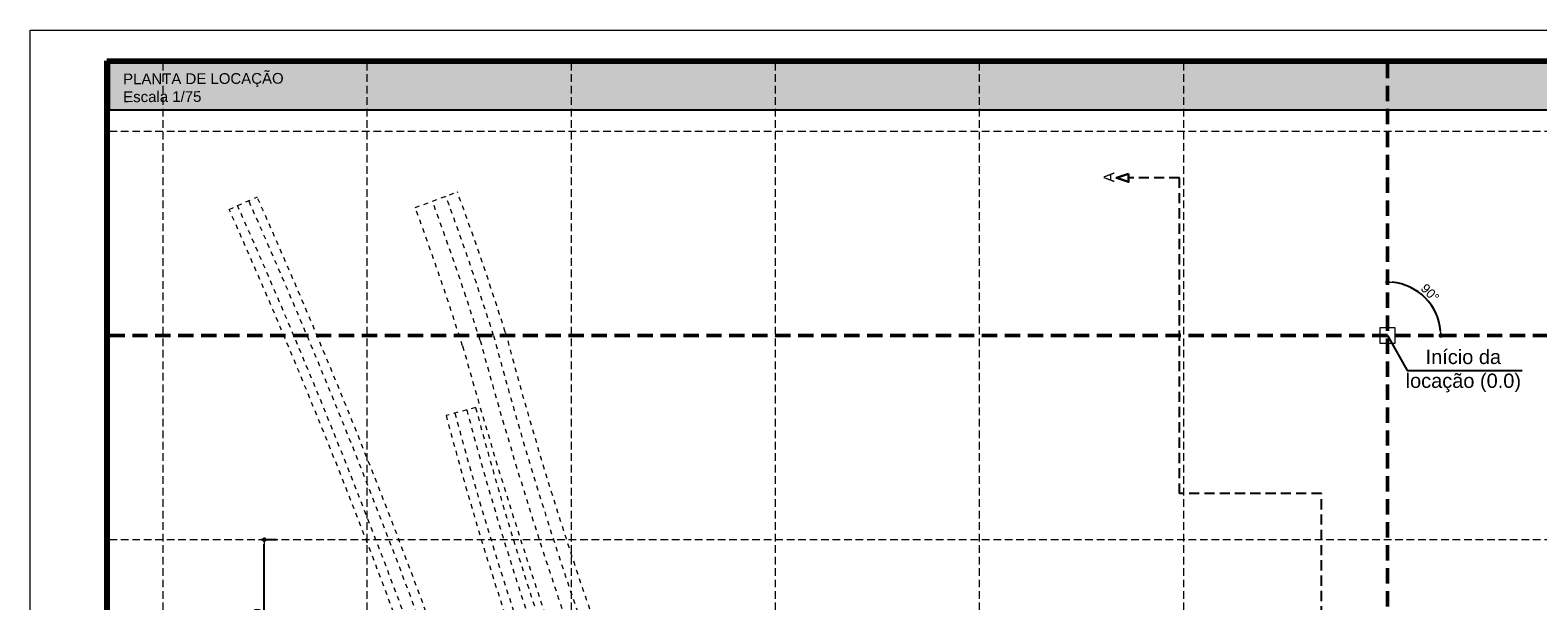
# Model space of a CAD drawing. Header units: millimetres. Extents: x 83 to 471, y -739 to 93.
# Tile 12 of 185: x 94 to 143, y -668 to -650. Entities that reach past the tile are written whole.
import ezdxf
from ezdxf.enums import TextEntityAlignment as Align

# ---------------------------------------------------------------- set-up
doc = ezdxf.new("R2010")
doc.units = ezdxf.units.MM
for name, pattern in [('CYPE_RAYA', [0.225, 0.1125, -0.1125]), ('CYPE_RAYAPUNTOPUNTO', [0.45, 0.225, -0.075, 0, -0.075, 0, -0.075]), ('TRAZO_HUECO', [0.75, 0.5, -0.25]), ('TRAZO_INTERIOR_VIGA', [0.375, 0.25, -0.125])]:
    doc.linetypes.add(name, pattern=pattern)
for name, color, linetype, lineweight in [('.', 7, 'Continuous', 5), ('__MAGNUS.Cota', 30, 'Continuous', 9), ('__MAGNUS.Margem', 7, 'Continuous', 70), ('__MAGNUS.Selo', 7, 'Continuous', 30), ('BL_CONTORNO', 7, 'Continuous', 30), ('CARGCIM', 7, 'Continuous', 9), ('COTA_FORMAS', 7, 'CYPE_RAYAPUNTOPUNTO', 0), ('COTAS', 250, 'Continuous', 5), ('OT_SEC_LAJE', 7, 'Continuous', 20), ('PECA_COMPLETA', 7, 'Continuous', 0)]:
    doc.layers.add(name, color=color, linetype=linetype, lineweight=lineweight)
for name, color, linetype in [('COTAS - LOCAÇÃO', 250, 'Continuous'), ('PGCR_Arq_TEXTO', 7, 'Continuous'), ('RAMPA', 253, 'Continuous')]:
    doc.layers.add(name, color=color, linetype=linetype)
doc.styles.add('Arial', font='arial.ttf')
doc.styles.add('Arial Narrow', font='ARIALN.TTF')
doc.dimstyles.new('Copy of UM_75.000000', dxfattribs={"dimtxt": 0.3, "dimasz": 0.15, "dimexe": 0.1, "dimexo": 0.3, "dimgap": 0.07, "dimtad": 1, "dimdec": 0, "dimlfac": 75, "dimzin": 0, "dimdsep": 46, "dimtxsty": 'Arial', "dimblk": 'DOT', "dimcen": 0.09, "dimdle": 0.1, "dimclrd": 30, "dimclre": 30, "dimclrt": 7, "dimadec": 1, "dimazin": 2, "dimtfac": 1, "dimtdec": 0, "dimtofl": 0, "dimtmove": 0, "dimatfit": 3, "dimldrblk": 'DOT', "dimfxl": 1, "dimtolj": 1, "dimarcsym": 0})
doc.dimstyles.new('UM_50.000000 LOCAÇÃO', dxfattribs={"dimtxt": 0.22, "dimasz": 0.2, "dimexe": 0.1, "dimexo": 0.3, "dimgap": 0.07, "dimtad": 1, "dimjust": 1, "dimdec": 0, "dimlfac": 50, "dimdsep": 46, "dimtxsty": 'Arial', "dimcen": 0.09, "dimdle": 0.1, "dimse2": 1, "dimsd2": 1, "dimclrd": 30, "dimclre": 7, "dimclrt": 7, "dimadec": 1, "dimazin": 3, "dimtfac": 1, "dimtdec": 0, "dimtofl": 0, "dimtmove": 0, "dimatfit": 3, "dimfxl": 1, "dimtolj": 1, "dimarcsym": 0})

# ---------------------------------------------------------------- blocks, each defined once
blk = doc.blocks.new('*U1867')
at = {"layer": '__MAGNUS.Margem', "lineweight": 9}
for p, q in [((-1005.92, -12.28), (-1005.92, 828.72)), ((-1005.92, 828.72), (183.08, 828.72))]:
    blk.add_line(p, q, dxfattribs=at)
at = {"layer": '__MAGNUS.Margem', "linetype": 'Continuous'}
for p, q in [((-980.92, -2.28), (-980.92, 818.72)), ((-980.92, 818.72), (173.08, 818.72))]:
    blk.add_line(p, q, dxfattribs=at)
at = {"layer": '__MAGNUS.Selo', "style": 'Arial Narrow', "width": 1}
for tag, height, p in [('PROPRIETÁRIO', 3.4, (17.21, 48.91)), ('EDIFICAÇÃORESIDENCIAL', 3.4, (17.21, 40.61)), ('ESTRUTURAL', 3.4, (17.8, 20.69)), ('ANTEPROJETO', 2.43, (111.69, 13.5)), ('ARQ01/01', 5.5, (139.44, 9.5)), ('INDICADA', 2.43, (111.53, 8))]:
    blk.add_attdef(tag, text='', height=height, dxfattribs=at).set_placement(p, align=Align.MIDDLE_LEFT)
at = {"layer": '__MAGNUS.Selo', "lineweight": 30, "flags": 104}
for tag, p in [('ENDEREÇODAOBRA', (17.21, 33.54)), ('ENDEREÇODAOBRA', (17.21, 27.87)), ('TÍTULO', (17.21, 10.8))]:
    blk.add_attdef(tag, text='', height=3.4, dxfattribs=at).set_placement(p, align=Align.MIDDLE_LEFT)
blk = doc.blocks.new('_DOT')
at = {"layer": '__MAGNUS.Cota', "linetype": 'ByBlock'}
blk.add_line((-0.5, 0), (-1, 0), dxfattribs=at)
at = {"layer": '__MAGNUS.Cota', "linetype": 'ByBlock', "const_width": 0.5}
blk.add_lwpolyline([(-0.25, 0, 1), (0.25, 0, 1)], format="xyb", close=True, dxfattribs=at)
blk = doc.blocks.new('*D1090')
at = {"layer": 'COTAS', "color": 30, "lineweight": -2}
for p, q in [((102.08, -666.281), (101.584, -666.281)), ((101.684, -671.313), (101.684, -666.431)), ((102.667, -671.463), (101.584, -671.463))]:
    blk.add_line(p, q, dxfattribs=at)
at = {"layer": 'Defpoints', "color": 0}
for p in [(101.684, -666.281), (102.38, -666.281), (102.967, -671.463)]:
    blk.add_point(p, dxfattribs=at)
at = {"layer": 'COTAS', "color": 30, "linetype": 'ByBlock', "lineweight": -2, "xscale": 0.15, "yscale": 0.15, "zscale": 0.15}
for p, rotation in [((101.684, -666.281), 90), ((101.684, -671.463), 270)]:
    blk.add_blockref('_DOT', p, dxfattribs=dict(at, rotation=rotation))
at = {"layer": 'COTAS', "color": 7, "insert": (101.461, -668.872), "char_height": 0.3, "attachment_point": 5, "rotation": 90, "style": 'Arial'}
blk.add_mtext('\\A1;389', dxfattribs=at)
blk = doc.blocks.new('*D1168')
at = {"color": 30, "lineweight": -2}
blk.add_arc((138.373, -659.614), 1.742, 4.9342, 85.0658, dxfattribs=at)
at = {"layer": 'Defpoints', "color": 0}
for p in [(138.373, -650.712), (139.882, -658.742), (96.625, -659.614), (168.992, -659.614), (138.373, -699.616)]:
    blk.add_point(p, dxfattribs=at)
at = {"color": 30, "linetype": 'ByBlock', "lineweight": -2, "xscale": 0.15, "yscale": 0.15, "zscale": 0.15}
for p, rotation in [((138.373, -657.871), 177.5328805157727), ((140.115, -659.614), 272.4671194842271)]:
    blk.add_blockref('_DOT', p, dxfattribs=dict(at, rotation=rotation))
at = {"color": 7, "insert": (139.764, -658.222), "char_height": 0.3, "attachment_point": 5, "rotation": 315, "style": 'Arial'}
blk.add_mtext('\\A1;90%%d', dxfattribs=at)
blk = doc.blocks.new('G$C05BD9800')
at = {"layer": 'BL_CONTORNO', "linetype": 'CYPE_RAYA', "lineweight": 9}
for p, q in [((-28.377, 3.088), (-27.686, 3.392)), ((-22.338, -1.767), (-23.063, -1.959))]:
    blk.add_line(p, q, dxfattribs=at)
for points in [[(-27.692, 3.393, -0.020981), (-22.416, -9.932, 0.252293), (-9.932, -22.716, 0.160379), (-0.075, -22.654, 0.086889), (9.856, -16.867, -0.029793), (14.875, -13.252, -0.080021), (17.411, -11.997)], [(-28.377, 3.088, -0.020951), (-23.131, -10.159, 0.251961), (-10.159, -23.431, 0.160503), (0.175, -23.362, 0.086924), (10.335, -17.445, -0.029864), (15.294, -13.874, -0.080642), (17.632, -12.714)], [(-28.172, 3.179, -0.02096), (-22.917, -10.091, 0.252059), (-10.091, -23.217, 0.160467), (0.1, -23.15, 0.086914), (10.192, -17.271, -0.029842), (15.168, -13.688, -0.080447), (17.566, -12.499)], [(-27.898, 3.301, -0.020972), (-22.631, -10, 0.252191), (-10, -22.931, 0.160417), (0, -22.867, 0.0869), (10, -17.041, -0.029814), (15.001, -13.439, -0.080199), (17.477, -12.212, 0.080199)], [(-22.556, -1.825, 0.024685), (-19.952, -10, 0.219793), (-11.019, -20.001, 0.222135), (0.724, -20.001, 0.144869), (6.053, -15.001, 0.029364), (8.971, -8.416, -0.029364)], [(-22.338, -1.767, 0.024705), (-19.739, -9.928, 0.21996), (-10.927, -19.796, 0.222133), (0.626, -19.799, 0.144682), (5.855, -14.892, 0.029339), (8.76, -8.337)], [(-23.063, -1.959, 0.02464), (-20.449, -10.169, 0.219418), (-11.235, -20.48, 0.222138), (0.954, -20.473, 0.145283), (6.513, -15.254, 0.02942), (9.462, -8.6)], [(-22.846, -1.901, 0.024659), (-20.236, -10.096, 0.219576), (-11.142, -20.275, 0.222137), (0.855, -20.271, 0.145109), (6.316, -15.145, 0.029396), (9.252, -8.521)]]:
    blk.add_lwpolyline(points, format="xyb", dxfattribs=at)
for points in [[(-22.786, 3.513, -0.011062), (-21.612, 0.084, 0.026494), (-18.386, -9.9, 0.207194), (-9.883, -18.816, 0.211017), (-0.12, -18.726, 0.174771), (4.737, -14.276, 0.088296), (8.382, -3.843), (9.468, -4.018, -0.088194), (5.693, -14.821, -0.163729), (0.357, -19.718, -0.212089), (-10.345, -19.814, -0.206098), (-19.407, -10.313, -0.020417), (-22.658, -0.257, 0.011578), (-23.82, 3.133)], [(-23.068, 3.41, -0.011101), (-21.9, 0, 0.026472), (-18.667, -10.006, 0.207148), (-10, -19.091, 0.210904), (0, -19.001, 0.174544), (5, -14.419, 0.088139), (8.679, -3.891), (9.024, -3.947, -0.088226), (5.299, -14.603, -0.16834), (0.173, -19.307, -0.212164), (-10.167, -19.401, -0.206277), (-18.988, -10.148, -0.023359), (-22.229, -0.12, 0.01156), (-23.398, 3.288)]]:
    blk.add_lwpolyline(points, format="xyb", close=True, dxfattribs=at)
blk = doc.blocks.new('ERER')
at = {"layer": '.', "true_color": 0xffffff}
h = blk.add_hatch(color=7, dxfattribs=at)
h.dxf.hatch_style = 1
h.paths.add_polyline_path([(0, 1.542), (79.365, 1.542), (79.365, 0), (0, 0), (0, 1.542)])
blk.add_lwpolyline([(0, 1.542), (79.365, 1.542), (79.365, 0), (0, 0)], close=True)
blk = doc.blocks.new('G$C64FE85D2')
at = {"layer": 'OT_SEC_LAJE', "lineweight": 30}
blk.add_lwpolyline([(-6.356, 3.966), (-6.356, 3.766), (-6.656, 3.866), (-6.356, 3.966)], close=True, dxfattribs=at)
at = {"layer": 'RAMPA', "linetype": 'TRAZO_INTERIOR_VIGA'}
blk.add_lwpolyline([(-6.645, -37.949), (-5.106, -37.949), (-5.106, -17.767), (-1.619, -17.767), (-1.619, -3.88), (-5.106, -3.88), (-5.106, 3.866), (-6.356, 3.866)], dxfattribs=at)
at = {"layer": 'OT_SEC_LAJE', "lineweight": 30, "style": 'Arial', "text_generation_flag": 2}
blk.add_text('A', height=0.267, rotation=90, dxfattribs=at).set_placement((-6.703, 4.007))

msp = doc.modelspace()

# ---------------------------------------------------------------- linework, layer by layer
at = {"layer": 'CARGCIM', "linetype": 'TRAZO_HUECO', "lineweight": 50}
for p, q in [((138.37313, -650.71154), (138.37313, -699.61553)), ((96.62457, -659.61353), (168.9921, -659.61353))]:
    msp.add_line(p, q, dxfattribs=at)
at = {"layer": 'COTA_FORMAS', "linetype": 'TRAZO_HUECO', "ltscale": 0.5}
for p, q in [((98.37113, -650.71154), (98.37113, -699.61553)), ((105.03813, -650.71154), (105.03813, -699.61553)), ((111.70513, -650.71154), (111.70513, -699.61553)), ((118.37213, -650.71154), (118.37213, -699.61553)), ((125.03913, -650.71154), (125.03913, -699.61553)), ((131.70613, -650.71154), (131.70613, -699.61553)), ((96.62457, -652.94653), (168.9921, -652.94653)), ((96.62457, -666.28053), (168.9921, -666.28053))]:
    msp.add_line(p, q, dxfattribs=at)
at = {"layer": 'COTAS', "color": 1}
msp.add_lwpolyline([(138.62495, -659.3617), (138.12131, -659.3617), (138.12131, -659.86535), (138.62495, -659.86535)], close=True, dxfattribs=at)
at = {"layer": 'PECA_COMPLETA'}
msp.add_lwpolyline([(194.51797, -732.05172), (96.62457, -732.05172), (96.62457, -650.71154), (194.51797, -650.71154)], close=True, dxfattribs=at)

# ---------------------------------------------------------------- block references
msp.add_blockref('ERER', (96.62457, -652.25352))
at = {"layer": '__MAGNUS.Selo', "color": 7, "true_color": 0xffffff, "xscale": 0.0999999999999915, "yscale": 0.0999999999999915, "zscale": 0.0999999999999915}
msp.add_blockref('*U1867', (194.62889, -732.51854), dxfattribs=at)
at = {"layer": 'BL_CONTORNO', "xscale": 1.33333333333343, "yscale": 1.33333333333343, "zscale": 1.33333333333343}
msp.add_blockref('G$C05BD9800', (138.37313, -659.61353), dxfattribs=at)
at = {"layer": 'COTAS', "xscale": 1.330508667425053, "yscale": 1.330508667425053, "zscale": 1.330508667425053}
msp.add_blockref('G$C64FE85D2', (138.37313, -659.61353), dxfattribs=at)

# ---------------------------------------------------------------- texts
at = {"layer": 'COTAS', "insert": (140.85107, -660.07988), "char_height": 0.46669, "width": 3.7733909, "attachment_point": 2, "style": 'Arial'}
msp.add_mtext('Início da locação (0.0)', dxfattribs=at)
at = {"layer": 'PGCR_Arq_TEXTO', "insert": (97.07638, -652.00274), "char_height": 0.35, "width": 18.5220566, "attachment_point": 7, "rotation": 0.229093, "style": 'Arial'}
msp.add_mtext('\\A1;\\pxt14;PLANTA DE LOCAÇÃO \\P\\ptz;Escala 1/75', dxfattribs=at)

# ---------------------------------------------------------------- dimensions: what is measured, and where the dimension line sits
dim = msp.add_angular_dim_2l(base=(139.88203, -658.74237), line1=((96.62457, -659.61353), (168.9921, -659.61353)), line2=((138.37313, -650.71154), (138.37313, -699.61553)), dimstyle='Copy of UM_75.000000')
dim.commit()
dim.dimension.update_dxf_attribs({"geometry": '*D1168', "text_midpoint": (139.76432, -658.22234)})
at = {"layer": 'COTAS'}
dim = msp.add_linear_dim(base=(101.68378, -666.28053), p1=(102.96742, -671.46347), p2=(102.38029, -666.28053), angle=90, dimstyle='Copy of UM_75.000000', dxfattribs=at)
dim.commit()
dim.dimension.update_dxf_attribs({"geometry": '*D1090', "text_midpoint": (101.4605, -668.872)})

# ---------------------------------------------------------------- leaders
at = {"layer": 'COTAS - LOCAÇÃO'}
msp.add_leader([(138.37313, -659.61353), (139.01836, -660.75937), (142.77283, -660.75937)], dimstyle='UM_50.000000 LOCAÇÃO', override={"dimgap": 0.07, "dimtad": 0}, dxfattribs=at)

doc.saveas('drawing.dxf')
